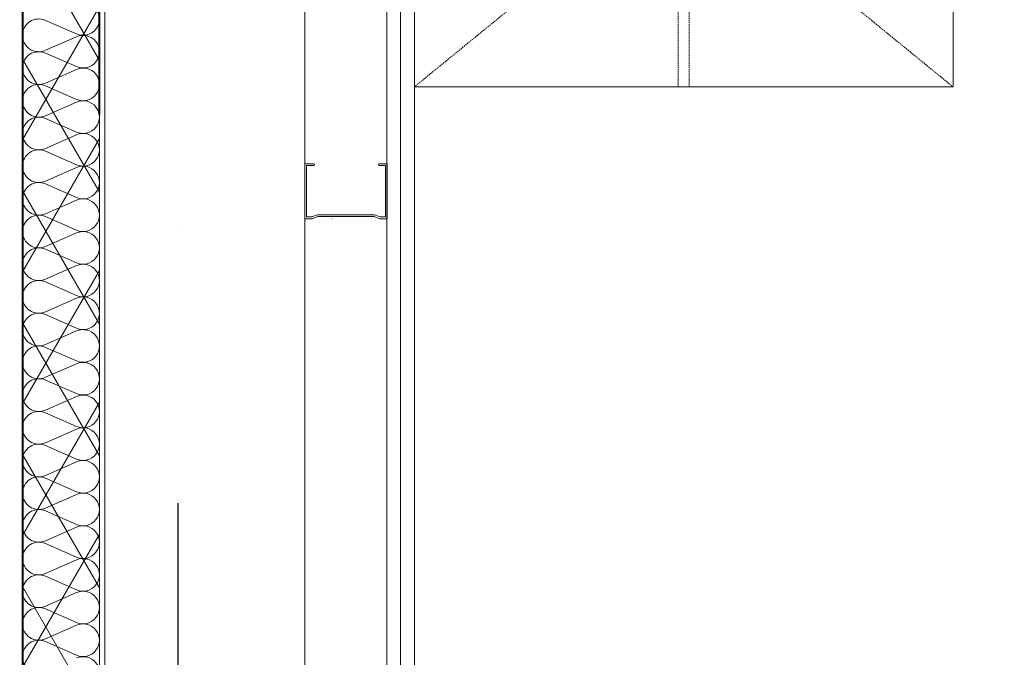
# Model space of a CAD drawing. Header units: millimetres. Extents: x 2016045 to 2079203, y -1576958 to -1542749.
# Tile 37 of 109: x 2031392 to 2032288, y -1556795 to -1556215. Entities that reach past the tile are written whole.
import ezdxf

# ---------------------------------------------------------------- set-up
doc = ezdxf.new("R2010")
doc.units = ezdxf.units.MM
doc.header["$MEASUREMENT"] = 0
doc.linetypes.add('HIDDEN2', pattern=[1.875, 1.25, -0.625])
doc.linetypes.add('OSIE', pattern=[1000, 500, -250, 0, -250])
for name, color, linetype, lineweight in [('a___cienka___0.15_Nr_pióra__5', 7, 'Continuous', 40), ('a___przekrojowa___0.5_Nr_pióra__1', 7, 'Continuous', 0), ('Budowlane - Sciany Wew_Nr_pióra__251', 94, 'Continuous', 20), ('Budowlane - Sciany Wew_Nr_pióra__7', 7, 'Continuous', 13), ('Budowlane - Sciany Zew_Nr_pióra__7', 7, 'Continuous', 13), ('Konstrukcja - scian dzialowych_Nr_pióra__7', 7, 'Continuous', 13), ('struktura_Nr_pióra__7', 7, 'Continuous', 13), ('Wymiarowanie_Nr_pióra__1', 7, 'Continuous', 0), ('Ściany zewnętrzne_Nr_pióra__1', 7, 'Continuous', 0), ('Ściany zewnętrzne_Nr_pióra__5', 7, 'Continuous', 40), ('Ściany_Nr_pióra__51', 5, 'Continuous', 13)]:
    doc.layers.add(name, color=color, linetype=linetype, lineweight=lineweight)
for name, color, linetype, lineweight, true_color in [('Linie PT_Nr_pióra__13', 7, 'Continuous', 5, 0xb6b6b6), ('MEBLE PKN_Nr_pióra__12', 7, 'Continuous', 5, 0x9f9f9f), ('OSIE_Nr_pióra__2', 7, 'Continuous', 25, 0x0322fc), ('Wymiarowanie_Nr_pióra__3', 7, 'Continuous', 35, 0x008200)]:
    doc.layers.add(name, color=color, linetype=linetype, lineweight=lineweight, true_color=true_color)
doc.layers.add('Wymiarowanie', color=7, linetype='Continuous')
doc.layers.add('Ściany zewnętrzne', color=7, linetype='Continuous')
doc.styles.add('GENERATED_STYLE_1', font='arial.ttf')
doc.dimstyles.new('GENERATED_STYLE__3', dxfattribs={"dimtxt": 125, "dimasz": 114, "dimexe": 0.18, "dimexo": 0, "dimgap": 0.09, "dimtad": 1, "dimdec": 0, "dimlfac": 0.1, "dimzin": 0, "dimdsep": 46, "dimtxsty": 'GENERATED_STYLE_1', "dimblk": 'ARROWHEAD_2', "dimblk1": 'ARROWHEAD_2', "dimblk2": 'ARROWHEAD_2', "dimcen": 0.09, "dimclrd": 7, "dimclre": 7, "dimclrt": 7, "dimadec": 4, "dimazin": 0, "dimtfac": 1, "dimtdec": 4, "dimtmove": 0, "dimatfit": 3, "dimfxl": 0, "dimtolj": 1, "dimtzin": 0, "dimarcsym": 0})

# ---------------------------------------------------------------- blocks, each defined once
blk = doc.blocks.new('Izolacja cieplna 18')
at = {"layer": 'Linie PT_Nr_pióra__13', "linetype": 'Continuous'}
for p, q in [((224.46, 20.87), (236.84, 49.18)), ((239.34, 49.18), (251.72, 20.87)), ((254.22, 20.87), (266.6, 49.18)), ((269.1, 49.18), (281.48, 20.87)), ((283.98, 20.87), (296.36, 49.18)), ((298.86, 49.18), (311.24, 20.87)), ((313.74, 20.87), (326.12, 49.18)), ((328.62, 49.18), (341.01, 20.87)), ((343.5, 20.87), (355.89, 49.18)), ((358.39, 49.18), (370.77, 20.87)), ((373.27, 20.87), (385.65, 49.18)), ((388.15, 49.18), (400.53, 20.87)), ((403.03, 20.87), (415.41, 49.18)), ((417.91, 49.18), (430.29, 20.87)), ((432.79, 20.87), (445.17, 49.18)), ((447.67, 49.18), (460.05, 20.87)), ((462.55, 20.87), (474.93, 49.18)), ((477.43, 49.18), (489.81, 20.87)), ((492.31, 20.87), (504.69, 49.18)), ((507.19, 49.18), (519.57, 20.87)), ((522.07, 20.87), (534.45, 49.18)), ((536.95, 49.18), (549.33, 20.87)), ((551.83, 20.87), (564.21, 49.18)), ((566.72, 49.18), (579.1, 20.87)), ((581.6, 20.87), (593.98, 49.18)), ((596.48, 49.18), (608.86, 20.87)), ((611.36, 20.87), (623.74, 49.18)), ((626.24, 49.18), (638.62, 20.87)), ((641.12, 20.87), (653.5, 49.18)), ((656, 49.18), (668.38, 20.87)), ((670.88, 20.87), (683.26, 49.18)), ((685.76, 49.18), (698.14, 20.87)), ((700.64, 20.87), (713.02, 49.18)), ((715.52, 49.18), (727.9, 20.87)), ((730.4, 20.87), (742.78, 49.18)), ((745.28, 49.18), (757.66, 20.87)), ((760.16, 20.87), (772.54, 49.18)), ((775.04, 49.18), (787.42, 20.87)), ((789.92, 20.87), (802.31, 49.18))]:
    blk.add_line(p, q, dxfattribs=at)
for centre, start, end in [((223.21, 55.15), 336.34865, 203.65131), ((252.97, 55.15), 336.34865, 203.65131), ((282.73, 55.15), 336.34865, 203.65131), ((312.49, 55.15), 336.34865, 203.65131), ((342.25, 55.15), 336.34865, 203.65131), ((372.02, 55.15), 336.34865, 203.65131), ((401.78, 55.15), 336.34865, 203.65131), ((431.54, 55.15), 336.34865, 203.65131), ((461.3, 55.15), 336.34865, 203.65131), ((491.06, 55.15), 336.34865, 203.65131), ((520.82, 55.15), 336.34865, 203.65131), ((550.58, 55.15), 336.34865, 203.65131), ((580.35, 55.15), 336.34865, 203.65131), ((610.11, 55.15), 336.34865, 203.65131), ((639.87, 55.15), 336.34865, 203.65131), ((669.63, 55.15), 336.34865, 203.65131), ((699.39, 55.15), 336.34865, 203.65131), ((729.15, 55.15), 336.34865, 203.65131), ((758.91, 55.15), 336.34865, 203.65131), ((788.67, 55.15), 336.34865, 203.65131), ((818.44, 55.15), 336.34865, 203.65131), ((238.09, 14.9), 156.34871, 270), ((238.09, 14.9), 270, 23.65132), ((267.85, 14.9), 156.34871, 270), ((267.85, 14.9), 270, 23.65132), ((297.61, 14.9), 156.34871, 270), ((297.61, 14.9), 270, 23.65132), ((327.37, 14.9), 156.34871, 270), ((327.37, 14.9), 270, 23.65132), ((357.14, 14.9), 156.34871, 270), ((357.14, 14.9), 270, 23.65132), ((386.9, 14.9), 156.34871, 270), ((386.9, 14.9), 270, 23.65132), ((416.66, 14.9), 156.34871, 270), ((416.66, 14.9), 270, 23.65132), ((446.42, 14.9), 156.34871, 270), ((446.42, 14.9), 270, 23.65132), ((476.18, 14.9), 156.34871, 270), ((476.18, 14.9), 270, 23.65132), ((505.94, 14.9), 156.34871, 270), ((505.94, 14.9), 270, 23.65132), ((535.7, 14.9), 156.34871, 270), ((535.7, 14.9), 270, 23.65132), ((565.46, 14.9), 156.34871, 270), ((565.47, 14.9), 270, 23.65132), ((595.23, 14.9), 156.34871, 270), ((595.23, 14.9), 270, 23.65132), ((624.99, 14.9), 156.34871, 270), ((624.99, 14.9), 270, 23.65132), ((654.75, 14.9), 156.34871, 270), ((654.75, 14.9), 270, 23.65132), ((684.51, 14.9), 156.34871, 270), ((684.51, 14.9), 270, 23.65132), ((714.27, 14.9), 156.34871, 270), ((714.27, 14.9), 270, 23.65132), ((744.03, 14.9), 156.34871, 270), ((744.03, 14.9), 270, 23.65132), ((773.79, 14.9), 156.34871, 270), ((773.79, 14.9), 270, 23.65132), ((803.56, 14.9), 156.34871, 270), ((803.56, 14.9), 270, 23.65132)]:
    blk.add_arc(centre, 14.89, start, end, dxfattribs=at)
blk = doc.blocks.new('Ściana_27', base_point=(2031469.89, -1567210.94))
at = {"layer": 'Ściany zewnętrzne', "linetype": 'Continuous', "lineweight": 0, "true_color": 0x000000}
h = blk.add_hatch(dxfattribs=at)
h.set_pattern_fill('izolacja_miękka', color=18, style=0, pattern_type=2)
h.set_pattern_definition([(60, (1682719.62, -1237567.41), (-51.961524, 30), []), (120, (1682719.62, -1237567.41), (51.961524, 30), [])])
h.paths.add_polyline_path([(2031394.89, -1555990.92), (2031394.89, -1567210.94), (2031464.89, -1567210.94), (2031464.89, -1555990.92)])
at = {"layer": 'Ściany zewnętrzne_Nr_pióra__1', "linetype": 'Continuous'}
blk.add_line((2031464.89, -1567210.94), (2031464.89, -1555990.92), dxfattribs=at)
at = {"layer": 'Ściany zewnętrzne_Nr_pióra__1', "linetype": 'Continuous', "flags": 128}
blk.add_lwpolyline([(2031469.89, -1567210.94), (2031469.89, -1555990.92)], dxfattribs=at)
at = {"layer": 'Ściany zewnętrzne_Nr_pióra__5', "linetype": 'Continuous'}
blk.add_line((2031394.89, -1555990.92), (2031394.89, -1567210.94), dxfattribs=at)
blk = doc.blocks.new('*D126', base_point=(1682719.62, -1237567.41))
at = {"layer": 'Wymiarowanie_Nr_pióra__1', "linetype": 'Continuous'}
for p, q in [((2044173.52, -1556060.94), (2043948.52, -1556060.94)), ((2044061.02, -1559800.94), (2044061.02, -1556060.94)), ((2044173.52, -1559800.94), (2043948.52, -1559800.94))]:
    blk.add_line(p, q, dxfattribs=at)
at = {"layer": 'Wymiarowanie_Nr_pióra__3', "linetype": 'Continuous'}
for p, q in [((2043986.02, -1556017.64), (2044136.02, -1556104.24)), ((2043986.02, -1559757.64), (2044136.02, -1559844.24))]:
    blk.add_line(p, q, dxfattribs=at)
at = {"layer": 'Wymiarowanie_Nr_pióra__1', "insert": (2044036.02, -1558073.23), "char_height": 125, "attachment_point": 7, "rotation": 90, "style": 'GENERATED_STYLE_1'}
blk.add_mtext('\\A1;{\\fArial|b0|i0|c238|p38;374}', dxfattribs=at)
blk = doc.blocks.new('ARROWHEAD_2')
at = {"color": 0, "linetype": 'Continuous', "lineweight": 0}
for p, q in [((-0.3781, -0.655), (0.3781, 0.655)), ((0, 0), (-1, 0))]:
    blk.add_line(p, q, dxfattribs=at)
blk = doc.blocks.new('*D143', base_point=(1682719.62, -1237567.41))
at = {"layer": 'Wymiarowanie_Nr_pióra__1', "linetype": 'Continuous'}
for p, q in [((2021278.91, -1556060.94), (2021053.91, -1556060.94)), ((2021166.41, -1559800.94), (2021166.41, -1556060.94)), ((2021278.91, -1559800.94), (2021053.91, -1559800.94))]:
    blk.add_line(p, q, dxfattribs=at)
at = {"layer": 'Wymiarowanie_Nr_pióra__3', "linetype": 'Continuous'}
for p, q in [((2021091.41, -1556017.64), (2021241.41, -1556104.24)), ((2021091.41, -1559757.64), (2021241.41, -1559844.24))]:
    blk.add_line(p, q, dxfattribs=at)
at = {"layer": 'Wymiarowanie_Nr_pióra__1', "insert": (2021141.41, -1558073.23), "char_height": 125, "attachment_point": 7, "rotation": 90, "style": 'GENERATED_STYLE_1'}
blk.add_mtext('\\A1;{\\fArial|b0|i0|c238|p38;374}', dxfattribs=at)

msp = doc.modelspace()

# ---------------------------------------------------------------- linework, layer by layer
at = {"layer": 'a___cienka___0.15_Nr_pióra__5', "linetype": 'Continuous', "flags": 128}
msp.add_lwpolyline([(2031464.87, -1556300.94), (2031464.87, -1552385.94), (2031776.39, -1552385.94)], dxfattribs=at)
at = {"layer": 'a___przekrojowa___0.5_Nr_pióra__1', "linetype": 'Continuous'}
msp.add_line((2031469.77, -1556345.94), (2031469.77, -1556250.94), dxfattribs=at)
at = {"layer": 'Budowlane - Sciany Wew_Nr_pióra__251', "linetype": 'Continuous'}
for p, q in [((2031726.37, -1553895.94), (2031726.37, -1556845.92)), ((2031738.87, -1553908.44), (2031738.87, -1556833.42))]:
    msp.add_line(p, q, dxfattribs=at)
at = {"layer": 'Budowlane - Sciany Wew_Nr_pióra__7', "linetype": 'Continuous'}
msp.add_line((2031676.72, -1556395.94), (2031676.22, -1556395.94), dxfattribs=at)
at = {"layer": 'Budowlane - Sciany Zew_Nr_pióra__7', "linetype": 'Continuous'}
msp.add_line((2031469.87, -1556200.94), (2031469.87, -1556250.94), dxfattribs=at)
at = {"layer": 'Konstrukcja - scian dzialowych_Nr_pióra__7', "linetype": 'Continuous'}
for p, q in [((2031651.72, -1552440.94), (2031651.72, -1567210.94)), ((2031651.72, -1556395.94), (2031651.72, -1556345.94)), ((2031651.72, -1556345.94), (2031659.22, -1556345.94)), ((2031659.22, -1556347.61), (2031653.39, -1556347.61)), ((2031653.39, -1556347.61), (2031653.39, -1556394.27)), ((2031659.22, -1556345.94), (2031659.93, -1556345.93)), ((2031659.93, -1556347.62), (2031659.22, -1556347.61)), ((2031659.93, -1556345.93), (2031660.43, -1556346.42)), ((2031660.43, -1556347.13), (2031659.93, -1556347.62)), ((2031660.43, -1556346.42), (2031660.43, -1556347.13)), ((2031718.64, -1556346.4), (2031719.22, -1556345.94)), ((2031718.64, -1556347.15), (2031718.64, -1556346.4)), ((2031719.22, -1556347.61), (2031718.64, -1556347.15)), ((2031719.22, -1556345.94), (2031726.72, -1556345.94)), ((2031725.06, -1556347.61), (2031719.22, -1556347.61)), ((2031725.06, -1556394.27), (2031725.06, -1556347.61)), ((2031726.72, -1556345.94), (2031726.72, -1556395.94)), ((2031653.39, -1556394.27), (2031658.09, -1556394.27)), ((2031658.09, -1556394.27), (2031663.42, -1556392.27)), ((2031663.72, -1556393.94), (2031658.39, -1556395.94)), ((2031663.42, -1556392.27), (2031715.03, -1556392.27)), ((2031714.72, -1556393.94), (2031663.72, -1556393.94)), ((2031720.06, -1556395.94), (2031714.72, -1556393.94)), ((2031715.03, -1556392.27), (2031720.36, -1556394.27)), ((2031720.36, -1556394.27), (2031725.06, -1556394.27)), ((2031658.39, -1556395.94), (2031651.72, -1556395.94)), ((2031726.72, -1556395.94), (2031720.06, -1556395.94))]:
    msp.add_line(p, q, dxfattribs=at)
at = {"layer": 'MEBLE PKN_Nr_pióra__12', "linetype": 'HIDDEN2'}
for p, q in [((2031991.39, -1556275.91), (2031991.39, -1554275.91)), ((2032001.39, -1556275.91), (2032001.39, -1554275.91)), ((2031751.39, -1555875.91), (2032241.39, -1556275.91)), ((2031751.39, -1556275.91), (2032241.39, -1555875.91))]:
    msp.add_line(p, q, dxfattribs=at)
at = {"layer": 'MEBLE PKN_Nr_pióra__12', "linetype": 'Continuous'}
for p, q in [((2032241.39, -1556275.91), (2032241.39, -1554275.91)), ((2031751.39, -1556275.91), (2032241.39, -1556275.91))]:
    msp.add_line(p, q, dxfattribs=at)
at = {"layer": 'OSIE_Nr_pióra__2', "linetype": 'OSIE'}
msp.add_line((2031536.39, -1573156.49), (2031536.39, -1549393.12), dxfattribs=at)
at = {"layer": 'struktura_Nr_pióra__7', "linetype": 'Continuous'}
for p, q in [((2031469.82, -1556250.94), (2031469.82, -1556263.44)), ((2031469.82, -1556263.44), (2031469.82, -1556345.94))]:
    msp.add_line(p, q, dxfattribs=at)
at = {"layer": 'Ściany_Nr_pióra__51', "linetype": 'Continuous'}
msp.add_line((2031751.37, -1553920.94), (2031751.37, -1556820.92), dxfattribs=at)

# ---------------------------------------------------------------- block references
at = {"layer": 'Linie PT_Nr_pióra__13', "linetype": 'Continuous', "zscale": 1000, "rotation": 270}
msp.add_blockref('Izolacja cieplna 18', (2031394.82, -1555990.92), dxfattribs=at)
at = {"layer": 'Ściany zewnętrzne'}
msp.add_blockref('Ściana_27', (2031469.89, -1567210.94), dxfattribs=at)

# ---------------------------------------------------------------- dimensions: what is measured, and where the dimension line sits
at = {"layer": 'Wymiarowanie', "linetype": 'Continuous'}
for base, p1, picture, middle in [((2044061.02, -1556060.94), (2020876.35, -1559800.94), '*D126', (2043973.52, -1557930.94)), ((2021166.41, -1556060.94), (2044226.02, -1559800.94), '*D143', (2021078.91, -1557930.94))]:
    dim = msp.add_linear_dim(base=base, p1=p1, p2=(2020826.35, -1556060.94), angle=90, dimstyle='GENERATED_STYLE__3', dxfattribs=at)
    dim.commit()
    dim.dimension.update_dxf_attribs({"geometry": picture, "text_midpoint": middle, "dimtype": 160, "text_rotation": 90})

doc.saveas('drawing.dxf')
